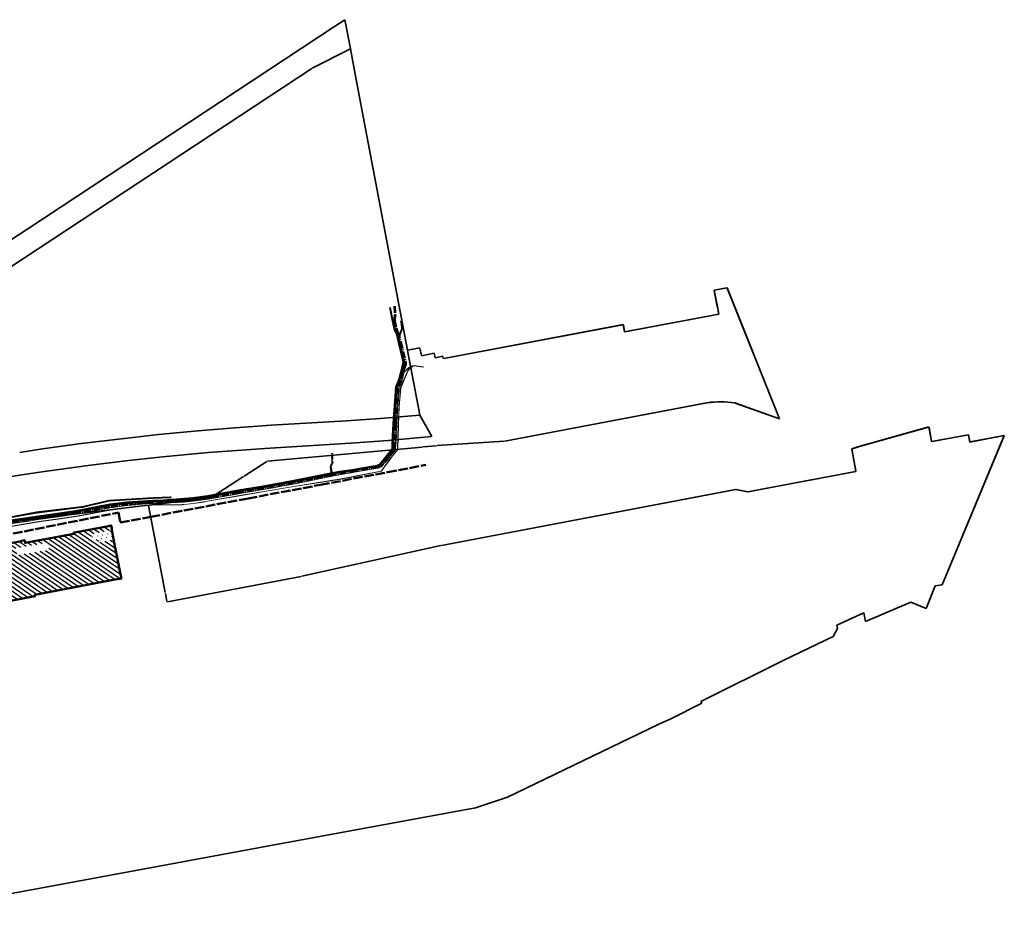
# Model space of a CAD drawing. Extents: x 3503739 to 3504470, y 5375172 to 5375561.
# Tile 121 of 121: x 3504206 to 3504470, y 5375277 to 5375520. Entities that reach past the tile are written whole.
import ezdxf

# ---------------------------------------------------------------- set-up
doc = ezdxf.new("R2010")
doc.units = 0
doc.header["$MEASUREMENT"] = 0
doc.linetypes.add('202', pattern=[2.64, 1.75, -0.38, 0.13, -0.38])
doc.linetypes.add('4', pattern=[6, 2.5, -0.5, 2.5, -0.5])
for name, color, linetype in [('1WB_LICHT_KSR', 7, 'Continuous'), ('4WB_BESTAND_1_BA', 7, 'Continuous'), ('4WB_G_LEITUNG', 7, 'Continuous'), ('_4WP_NEUEGRENZE', 7, 'Continuous'), ('K_FLURSTUECKE', 7, 'Continuous'), ('K_GEBAEUDE', 7, 'Continuous')]:
    doc.layers.add(name, color=color, linetype=linetype)

# ---------------------------------------------------------------- blocks, each defined once
blk = doc.blocks.new('_X0')
at = {"color": 252, "linetype": 'Continuous', "lineweight": 25}
for p, q in [((48.04, 23.73), (49.41, 22.8)), ((49.43, 23.99), (50.8, 23.06)), ((50.82, 24.26), (52.19, 23.33)), ((52.21, 24.52), (53.58, 23.59)), ((53.54, 24.83), (54.18, 24.39)), ((35.82, 21.16), (37.02, 20.35)), ((37.21, 21.42), (53.68, 10.21)), ((38.6, 21.69), (55.07, 10.48)), ((39.99, 21.95), (56.52, 10.7)), ((41.38, 22.22), (56.49, 11.93)), ((42.77, 22.48), (56.23, 13.32)), ((44.06, 22.81), (55.96, 14.71)), ((45.26, 23.2), (55.7, 16.1)), ((46.65, 23.47), (48.75, 22.03)), ((48.96, 21.89), (49.03, 21.85)), ((49.97, 21.21), (50.71, 20.7)), ((50.35, 22.16), (50.42, 22.11)), ((51.36, 21.47), (51.45, 21.41)), ((51.74, 22.42), (51.81, 22.38)), ((52.75, 21.74), (52.84, 21.68)), ((53.13, 22.69), (53.19, 22.64)), ((53.81, 23.43), (54.38, 23.05)), ((54.09, 22.03), (54.22, 21.94)), ((54.38, 21.83), (54.64, 21.66)), ((19.67, 18.85), (37.01, 7.04)), ((21.14, 19.06), (38.4, 7.31)), ((22.53, 19.32), (39.79, 7.57)), ((23.92, 19.58), (41.18, 7.84)), ((25.31, 19.85), (28.81, 17.47)), ((26.69, 20.11), (28.58, 18.83)), ((28.08, 20.38), (29.87, 19.16)), ((29.47, 20.64), (31.3, 19.4)), ((30.78, 20.96), (30.94, 20.85)), ((31.66, 20.36), (32.73, 19.63)), ((33.05, 20.63), (34.16, 19.87)), ((34.44, 20.89), (35.59, 20.11)), ((37.15, 20.25), (52.29, 9.95)), ((37.38, 18.89), (50.9, 9.69)), ((51, 20.5), (55.44, 17.49)), ((52.39, 20.77), (55.17, 18.88)), ((53.78, 21.04), (54.91, 20.27)), ((6.31, 15.84), (6.65, 15.61)), ((8.04, 15.87), (24.91, 4.4)), ((9.43, 16.14), (26.3, 4.66)), ((10.82, 16.4), (27.69, 4.92)), ((12.21, 16.67), (29.08, 5.19)), ((13.59, 16.93), (30.47, 5.45)), ((14.98, 17.2), (31.86, 5.71)), ((16.37, 17.46), (33.25, 5.98)), ((17.76, 17.73), (34.23, 6.52)), ((19.15, 17.99), (35.62, 6.78)), ((29.36, 17.09), (42.57, 8.1)), ((30.79, 17.33), (43.96, 8.37)), ((32.22, 17.57), (45.35, 8.63)), ((33.65, 17.8), (46.74, 8.89)), ((35.07, 18.04), (48.12, 9.16)), ((36.5, 18.28), (49.51, 9.42)), ((-16.63, 13.31), (2.29, 0.44)), ((-15.24, 13.57), (3.68, 0.7)), ((-14.37, 14.19), (5.07, 0.96)), ((-13.39, 14.74), (6.45, 1.23)), ((-12.01, 15), (-9.51, 13.3)), ((-10.62, 15.27), (-9.77, 14.69)), ((-4.1, 13.25), (12.01, 2.29)), ((-3.35, 13.95), (13.4, 2.55)), ((-1.96, 14.22), (14.79, 2.81)), ((-0.58, 14.48), (16.18, 3.08)), ((0.81, 14.75), (17.57, 3.34)), ((2.2, 15.01), (18.96, 3.61)), ((3.59, 15.27), (20.34, 3.87)), ((4.98, 15.54), (21.73, 4.14)), ((6.65, 15.61), (14.31, 10.39)), ((-28.35, 11.61), (-21.37, 6.86)), ((-27.3, 12.1), (-20.21, 7.28)), ((-25.91, 12.37), (-18.82, 7.54)), ((-24.52, 12.63), (-23.72, 12.09)), ((-23.58, 11.99), (-17.42, 7.8)), ((-22.19, 12.26), (-16.03, 8.07)), ((-20.8, 12.52), (-0.4, -1.36)), ((-19.41, 12.78), (-0.43, -0.13)), ((-18.02, 13.04), (0.9, 0.17)), ((-8.27, 12.46), (7.84, 1.49)), ((-6.88, 12.72), (9.23, 1.76)), ((-5.49, 12.99), (10.62, 2.02)), ((-31.87, 7.96), (-13.92, -4.26)), ((-30.48, 8.22), (-12.54, -3.99)), ((-29.09, 8.48), (-11.16, -3.72)), ((-28.1, 10.23), (-8.39, -3.19)), ((-27.84, 8.85), (-9.77, -3.45)), ((-15.99, 8.04), (-15.87, 7.95)), ((-15.81, 7.91), (-1.59, -1.77)), ((14.56, 10.23), (23.52, 4.13)), ((-33.72, 6.8), (-16.69, -4.79)), ((-33.45, 5.41), (-18.08, -5.06)), ((-33.26, 7.69), (-15.31, -4.52)), ((-21.31, 6.82), (-20.27, 6.11)), ((-20.23, 6.08), (-7, -2.92)), ((-20.17, 7.25), (-18.88, 6.37)), ((-18.84, 6.34), (-5.73, -2.58)), ((-18.78, 7.51), (-17.48, 6.63)), ((-17.44, 6.61), (-4.35, -2.31)), ((-17.38, 7.78), (-16.09, 6.9)), ((-16.05, 6.87), (-2.97, -2.04)), ((-33.19, 4.02), (-19.46, -5.33)), ((-32.92, 2.63), (-20.84, -5.59)), ((-32.66, 1.24), (-22.23, -5.86)), ((-32.39, -0.16), (-23.61, -6.13)), ((-32.12, -1.55), (-24.58, -6.68)), ((-31.86, -2.94), (-24.32, -8.07)), ((-31.59, -4.33), (-25.16, -8.71)), ((-31.32, -5.72), (-26.55, -8.97)), ((-31.22, -7), (-27.94, -9.23)), ((-30.97, -8.38), (-29.33, -9.5)), ((-30.72, -9.76), (-30.72, -9.76))]:
    blk.add_line(p, q, dxfattribs=at)

msp = doc.modelspace()

# ---------------------------------------------------------------- linework, layer by layer
at = {"layer": '1WB_LICHT_KSR', "color": 190, "linetype": 'Continuous', "lineweight": 35}
for points in [[(3504305.42, 5375443.45), (3504306.01, 5375440.75), (3504306.66, 5375437.81), (3504306.92, 5375437.1), (3504307.16, 5375436.74), (3504307.67, 5375434.62), (3504307.78, 5375434.18), (3504309.11, 5375428.69), (3504309.11, 5375428.67), (3504309.09, 5375428.3), (3504308.36, 5375426.16), (3504307.87, 5375424.13), (3504307.1, 5375422.13), (3504306.43, 5375413.55), (3504306.34, 5375412.35), (3504306.11, 5375407.53), (3504306.05, 5375405.93), (3504306.01, 5375405.48), (3504304.71, 5375403.93), (3504302.65, 5375401.45), (3504301.99, 5375401.18), (3504296.73, 5375400.26), (3504295.86, 5375400.18), (3504292.05, 5375399.7), (3504289.93, 5375399.29), (3504279.75, 5375397.28), (3504271.49, 5375395.78), (3504264.84, 5375394.65), (3504256.64, 5375393.2), (3504252.73, 5375392.63), (3504244.8, 5375391.99), (3504242.07, 5375391.91), (3504235.24, 5375391.51), (3504230.55, 5375390.91), (3504221.92, 5375389.28), (3504217.17, 5375388.55), (3504211.48, 5375387.75), (3504204.09, 5375386.64)], [(3504305.33, 5375443.42), (3504305.92, 5375440.73), (3504306.56, 5375437.78), (3504306.83, 5375437.06), (3504307.06, 5375436.7), (3504307.57, 5375434.59), (3504307.68, 5375434.15), (3504308.97, 5375428.83), (3504308.27, 5375426.19), (3504307.77, 5375424.16), (3504307, 5375422.15), (3504306.33, 5375413.56), (3504306.24, 5375412.36), (3504306.01, 5375407.54), (3504305.99, 5375406.82), (3504305.96, 5375405.96), (3504305.91, 5375405.52), (3504304.64, 5375404), (3504302.59, 5375401.54), (3504301.96, 5375401.28), (3504296.71, 5375400.36), (3504295.87, 5375400.13), (3504292.06, 5375399.65), (3504289.94, 5375399.24), (3504279.76, 5375397.23), (3504271.5, 5375395.73), (3504269.38, 5375395.37), (3504266.93, 5375394.95), (3504264.84, 5375394.6), (3504256.65, 5375393.15), (3504255.84, 5375393.03), (3504252.73, 5375392.58), (3504244.8, 5375391.94), (3504242.07, 5375391.86), (3504235.24, 5375391.46), (3504230.56, 5375390.86), (3504221.93, 5375389.23), (3504217.18, 5375388.5), (3504211.49, 5375387.7), (3504204.1, 5375386.59)]]:
    msp.add_lwpolyline(points, dxfattribs=at)
at = {"layer": '4WB_BESTAND_1_BA', "color": 250, "linetype": '202', "lineweight": 25}
for points in [[(3504306.74, 5375443.81), (3504306.92, 5375441.36), (3504306.72, 5375440.75), (3504306.71, 5375439.93), (3504307.15, 5375437.92), (3504307.26, 5375437.63), (3504307.37, 5375437.32), (3504307.54, 5375436.97), (3504308.37, 5375434.31), (3504309.71, 5375428.75), (3504309.68, 5375428.19), (3504309.28, 5375427), (3504308.94, 5375426.01), (3504308.44, 5375423.95), (3504307.68, 5375421.97), (3504307.03, 5375412.12), (3504306.84, 5375407.51), (3504306.74, 5375406.68), (3504306.66, 5375405.83), (3504306.6, 5375405.35), (3504305.13, 5375403.58), (3504302.99, 5375401), (3504302.15, 5375400.65), (3504296.34, 5375399.63), (3504290.18, 5375398.57), (3504289.99, 5375398.54), (3504279.47, 5375396.35), (3504271.62, 5375394.96), (3504266.14, 5375394.03), (3504264.98, 5375393.83), (3504256.78, 5375392.4), (3504255.44, 5375392.21), (3504252.81, 5375391.81), (3504250.36, 5375391.58), (3504246.96, 5375391.41), (3504244.84, 5375391.31), (3504242.1, 5375391.25), (3504240.15, 5375391.1), (3504235.32, 5375390.7), (3504230.6, 5375390.09), (3504222.04, 5375388.48), (3504221.74, 5375388.44), (3504217.29, 5375387.75), (3504211.55, 5375386.95), (3504203.62, 5375385.72)], [(3504306.79, 5375443.82), (3504306.97, 5375441.36), (3504306.77, 5375440.74), (3504306.76, 5375439.94), (3504307.2, 5375437.94), (3504307.31, 5375437.64), (3504307.42, 5375437.34), (3504307.59, 5375436.99), (3504308.42, 5375434.32), (3504309.76, 5375428.76), (3504309.73, 5375428.18), (3504309.32, 5375426.99), (3504308.99, 5375425.99), (3504308.49, 5375423.93), (3504307.73, 5375421.96), (3504307.08, 5375412.12), (3504306.89, 5375407.51), (3504306.79, 5375406.67), (3504306.71, 5375405.82), (3504306.64, 5375405.33), (3504305.17, 5375403.55), (3504303.02, 5375400.96), (3504302.16, 5375400.6), (3504296.35, 5375399.59), (3504290.18, 5375398.52), (3504290, 5375398.49), (3504279.47, 5375396.31), (3504271.63, 5375394.91), (3504266.15, 5375393.98), (3504264.99, 5375393.78), (3504256.79, 5375392.35), (3504255.45, 5375392.16), (3504252.82, 5375391.76), (3504250.36, 5375391.53), (3504246.97, 5375391.36), (3504244.84, 5375391.26), (3504242.1, 5375391.2), (3504240.15, 5375391.05), (3504235.33, 5375390.65), (3504230.61, 5375390.04), (3504222.05, 5375388.43), (3504217.3, 5375387.7), (3504211.55, 5375386.9), (3504203.63, 5375385.67)], [(3504306.44, 5375443.79), (3504306.61, 5375441.4), (3504306.42, 5375440.8), (3504306.41, 5375439.9), (3504306.86, 5375437.86), (3504306.98, 5375437.53), (3504307.1, 5375437.19), (3504307.29, 5375436.81), (3504308.07, 5375434.23), (3504309.41, 5375428.72), (3504309.38, 5375428.25), (3504309.22, 5375427.75), (3504308.65, 5375426.08), (3504308.15, 5375424.04), (3504307.39, 5375422.05), (3504306.73, 5375413.53), (3504306.64, 5375412.34), (3504306.41, 5375407.52), (3504306.35, 5375405.93), (3504306.3, 5375405.44), (3504304.9, 5375403.77), (3504302.8, 5375401.25), (3504302.06, 5375400.94), (3504296.29, 5375399.93), (3504290.01, 5375398.89), (3504279.83, 5375396.88), (3504271.55, 5375395.38), (3504264.91, 5375394.25), (3504256.71, 5375392.8), (3504255.89, 5375392.69), (3504252.78, 5375392.23), (3504244.82, 5375391.59), (3504242.09, 5375391.51), (3504235.28, 5375391.11), (3504230.61, 5375390.51), (3504222, 5375388.88), (3504217.23, 5375388.15), (3504211.54, 5375387.35), (3504204.16, 5375386.24)], [(3504306.49, 5375443.79), (3504306.66, 5375441.39), (3504306.47, 5375440.79), (3504306.46, 5375439.91), (3504306.9, 5375437.87), (3504307.03, 5375437.54), (3504307.15, 5375437.21), (3504307.33, 5375436.84), (3504308.12, 5375434.25), (3504309.46, 5375428.73), (3504309.43, 5375428.24), (3504309.26, 5375427.74), (3504308.7, 5375426.07), (3504308.2, 5375424.02), (3504307.44, 5375422.03), (3504306.78, 5375413.52), (3504306.69, 5375412.34), (3504306.46, 5375407.52), (3504306.4, 5375405.91), (3504306.35, 5375405.42), (3504304.94, 5375403.74), (3504302.83, 5375401.21), (3504302.08, 5375400.89), (3504296.3, 5375399.88), (3504290.02, 5375398.85), (3504279.84, 5375396.84), (3504271.56, 5375395.34), (3504264.92, 5375394.21), (3504256.72, 5375392.76), (3504255.9, 5375392.64), (3504252.78, 5375392.18), (3504244.83, 5375391.54), (3504242.09, 5375391.46), (3504235.28, 5375391.06), (3504230.62, 5375390.47), (3504222, 5375388.84), (3504217.24, 5375388.1), (3504211.55, 5375387.31), (3504204.17, 5375386.2)], [(3504306.59, 5375443.8), (3504306.77, 5375441.38), (3504306.57, 5375440.77), (3504306.56, 5375439.92), (3504307, 5375437.89), (3504307.12, 5375437.58), (3504307.24, 5375437.26), (3504307.41, 5375436.89), (3504308.22, 5375434.27), (3504309.56, 5375428.74), (3504309.53, 5375428.22), (3504309.36, 5375427.71), (3504308.79, 5375426.04), (3504308.3, 5375423.99), (3504307.54, 5375422.01), (3504306.88, 5375413.52), (3504306.79, 5375412.33), (3504306.56, 5375407.51), (3504306.5, 5375405.88), (3504306.45, 5375405.38), (3504305.02, 5375403.68), (3504302.9, 5375401.12), (3504302.1, 5375400.8), (3504296.31, 5375399.78), (3504290.04, 5375398.75), (3504279.86, 5375396.74), (3504271.57, 5375395.24), (3504264.93, 5375394.11), (3504256.74, 5375392.66), (3504255.91, 5375392.54), (3504252.79, 5375392.08), (3504244.83, 5375391.44), (3504242.09, 5375391.36), (3504235.29, 5375390.96), (3504230.64, 5375390.37), (3504222.02, 5375388.74), (3504217.25, 5375388), (3504211.56, 5375387.21), (3504204.18, 5375386.1)], [(3504306.64, 5375443.81), (3504306.82, 5375441.37), (3504306.62, 5375440.77), (3504306.61, 5375439.92), (3504307.05, 5375437.9), (3504307.28, 5375437.28), (3504307.46, 5375436.92), (3504308.27, 5375434.28), (3504309.61, 5375428.74), (3504309.58, 5375428.21), (3504309.4, 5375427.69), (3504308.84, 5375426.03), (3504308.35, 5375423.98), (3504307.59, 5375422), (3504306.84, 5375412.33), (3504306.61, 5375407.51), (3504306.55, 5375405.86), (3504306.49, 5375405.36), (3504306.32, 5375405.16), (3504305.06, 5375403.64), (3504302.93, 5375401.08), (3504302.12, 5375400.75), (3504296.32, 5375399.73), (3504290.05, 5375398.7), (3504279.87, 5375396.69), (3504271.58, 5375395.19), (3504264.94, 5375394.06), (3504256.75, 5375392.61), (3504255.92, 5375392.49), (3504252.8, 5375392.03), (3504244.84, 5375391.39), (3504242.1, 5375391.31), (3504235.3, 5375390.91), (3504230.65, 5375390.32), (3504222.03, 5375388.69), (3504217.26, 5375387.95), (3504211.57, 5375387.16), (3504204.19, 5375386.05)], [(3504311.49, 5375427.64), (3504310.83, 5375427.56), (3504310.59, 5375427.48), (3504309.93, 5375426.87), (3504309.03, 5375425.98), (3504308.54, 5375423.92), (3504307.78, 5375421.95), (3504307.13, 5375412.12), (3504306.94, 5375407.5), (3504306.84, 5375406.67), (3504306.76, 5375405.82), (3504306.69, 5375405.31), (3504305.21, 5375403.52), (3504303.05, 5375400.92), (3504302.17, 5375400.56), (3504296.36, 5375399.54), (3504290.19, 5375398.47), (3504290.01, 5375398.44), (3504279.48, 5375396.26), (3504271.64, 5375394.86), (3504266.16, 5375393.93), (3504265, 5375393.73), (3504256.8, 5375392.3), (3504255.45, 5375392.12), (3504252.82, 5375391.71), (3504250.36, 5375391.48), (3504246.97, 5375391.31), (3504244.84, 5375391.21), (3504242.1, 5375391.15), (3504240.16, 5375391), (3504235.33, 5375390.6), (3504230.62, 5375389.99), (3504222.06, 5375388.38), (3504221.75, 5375388.34), (3504217.31, 5375387.65), (3504211.56, 5375386.85), (3504203.64, 5375385.62)], [(3504204.15, 5375386.29), (3504211.53, 5375387.4), (3504217.22, 5375388.2), (3504221.99, 5375388.93), (3504230.61, 5375390.56), (3504235.27, 5375391.16), (3504242.09, 5375391.56), (3504244.82, 5375391.64), (3504252.77, 5375392.28), (3504255.88, 5375392.74), (3504256.71, 5375392.85), (3504264.9, 5375394.3), (3504271.54, 5375395.43), (3504279.82, 5375396.93), (3504289.39, 5375398.82), (3504289.63, 5375398.97), (3504289.74, 5375399.36), (3504289.74, 5375399.59), (3504289.54, 5375400.91), (3504289.75, 5375401.67), (3504289.92, 5375401.91), (3504290, 5375402.24), (3504289.83, 5375404.58)], [(3504289.93, 5375404.59), (3504290.1, 5375402.23), (3504290.01, 5375401.86), (3504289.84, 5375401.63), (3504289.64, 5375400.9), (3504289.84, 5375399.6), (3504289.84, 5375399.34), (3504289.73, 5375398.95), (3504289.42, 5375398.68), (3504279.85, 5375396.79), (3504271.57, 5375395.29), (3504264.93, 5375394.16), (3504256.73, 5375392.71), (3504255.9, 5375392.59), (3504252.79, 5375392.13), (3504244.83, 5375391.49), (3504242.09, 5375391.41), (3504235.29, 5375391.01), (3504230.63, 5375390.42), (3504222.01, 5375388.79), (3504217.24, 5375388.05), (3504211.55, 5375387.26), (3504204.17, 5375386.15)], [(3504289.95, 5375399.19), (3504279.77, 5375397.18), (3504271.5, 5375395.68), (3504264.85, 5375394.55), (3504256.66, 5375393.1), (3504255.85, 5375392.98), (3504252.74, 5375392.53), (3504244.81, 5375391.89), (3504242.08, 5375391.81), (3504235.25, 5375391.41), (3504230.57, 5375390.81), (3504221.94, 5375389.18), (3504217.19, 5375388.45), (3504211.5, 5375387.65), (3504204.11, 5375386.54)], [(3504289.96, 5375399.14), (3504279.78, 5375397.13), (3504271.51, 5375395.63), (3504264.86, 5375394.5), (3504256.67, 5375393.05), (3504255.86, 5375392.93), (3504252.75, 5375392.48), (3504244.81, 5375391.84), (3504242.08, 5375391.76), (3504235.25, 5375391.36), (3504230.57, 5375390.76), (3504221.95, 5375389.13), (3504217.19, 5375388.4), (3504211.5, 5375387.6), (3504204.12, 5375386.49)]]:
    msp.add_lwpolyline(points, dxfattribs=at)
at = {"layer": '4WB_BESTAND_1_BA', "color": 116, "linetype": 'Continuous', "lineweight": 13}
for points in [[(3504204.11, 5375386.54), (3504211.5, 5375387.65), (3504217.19, 5375388.45), (3504221.94, 5375389.18), (3504230.57, 5375390.81), (3504235.25, 5375391.41), (3504242.08, 5375391.81), (3504244.81, 5375391.89), (3504252.74, 5375392.53), (3504255.85, 5375392.98), (3504256.66, 5375393.1), (3504264.85, 5375394.55), (3504271.5, 5375395.68), (3504279.77, 5375397.18), (3504289.95, 5375399.19), (3504296.23, 5375400.22), (3504301.98, 5375401.23), (3504302.62, 5375401.49), (3504304.68, 5375403.96), (3504306.01, 5375405.56), (3504306.06, 5375406), (3504306.11, 5375407.53), (3504306.34, 5375412.35), (3504306.43, 5375413.55), (3504307.09, 5375422.12), (3504307.87, 5375424.13), (3504308.36, 5375426.16), (3504308.79, 5375427.45), (3504309.09, 5375428.3), (3504309.1, 5375428.69), (3504307.78, 5375434.17), (3504307.63, 5375435.08), (3504307.9, 5375436.18), (3504308.48, 5375437.75), (3504308.35, 5375439.04), (3504308.21, 5375439.81), (3504308.4, 5375439.85)], [(3504204.12, 5375386.49), (3504211.5, 5375387.6), (3504217.19, 5375388.4), (3504221.95, 5375389.13), (3504230.57, 5375390.76), (3504235.25, 5375391.36), (3504242.08, 5375391.76), (3504244.81, 5375391.84), (3504252.75, 5375392.48), (3504255.86, 5375392.93), (3504256.67, 5375393.05), (3504264.86, 5375394.5), (3504271.51, 5375395.63), (3504279.78, 5375397.13), (3504289.96, 5375399.14), (3504296.24, 5375400.17), (3504301.99, 5375401.18), (3504302.65, 5375401.45), (3504304.71, 5375403.93), (3504306.06, 5375405.54), (3504306.11, 5375405.98), (3504306.16, 5375407.53), (3504306.39, 5375412.35), (3504306.48, 5375413.55), (3504307.14, 5375422.11), (3504307.91, 5375424.11), (3504308.41, 5375426.15), (3504308.84, 5375427.43), (3504309.14, 5375428.29), (3504309.15, 5375428.7), (3504307.83, 5375434.18), (3504307.68, 5375435.08), (3504307.95, 5375436.17), (3504308.53, 5375437.74), (3504308.4, 5375439.04), (3504308.26, 5375439.82), (3504308.45, 5375439.86)], [(3504308.4, 5375439.85), (3504308.55, 5375439.07), (3504308.68, 5375437.72), (3504308.09, 5375436.12), (3504307.83, 5375435.07), (3504307.98, 5375434.21), (3504309.31, 5375428.71), (3504309.28, 5375428.26), (3504308.98, 5375427.38), (3504308.55, 5375426.11), (3504308.06, 5375424.07), (3504307.29, 5375422.08), (3504306.63, 5375413.54), (3504306.54, 5375412.34), (3504306.31, 5375407.52), (3504306.26, 5375405.98), (3504306.21, 5375405.48), (3504304.83, 5375403.84), (3504302.74, 5375401.33), (3504302.03, 5375401.04), (3504296.27, 5375400.03), (3504289.98, 5375398.99), (3504279.81, 5375396.98), (3504271.54, 5375395.48), (3504264.89, 5375394.35), (3504256.69, 5375392.9), (3504255.88, 5375392.78), (3504252.76, 5375392.33), (3504244.82, 5375391.69), (3504242.08, 5375391.61), (3504235.27, 5375391.21), (3504230.6, 5375390.61), (3504221.98, 5375388.98), (3504217.22, 5375388.25), (3504211.52, 5375387.45), (3504204.14, 5375386.34)], [(3504308.45, 5375439.86), (3504308.6, 5375439.07), (3504308.73, 5375437.72), (3504308.14, 5375436.11), (3504307.88, 5375435.07), (3504308.03, 5375434.22), (3504309.36, 5375428.72), (3504309.33, 5375428.26), (3504309.03, 5375427.37), (3504308.6, 5375426.09), (3504308.11, 5375424.05), (3504307.34, 5375422.06), (3504306.68, 5375413.53), (3504306.59, 5375412.34), (3504306.36, 5375407.52), (3504306.31, 5375405.97), (3504306.25, 5375405.46), (3504304.87, 5375403.8), (3504302.77, 5375401.29), (3504302.05, 5375400.99), (3504296.28, 5375399.98), (3504289.99, 5375398.94), (3504279.82, 5375396.93), (3504271.54, 5375395.43), (3504264.9, 5375394.3), (3504256.7, 5375392.85), (3504255.88, 5375392.73), (3504252.77, 5375392.28), (3504244.82, 5375391.64), (3504242.09, 5375391.56), (3504235.27, 5375391.16), (3504230.61, 5375390.56), (3504221.99, 5375388.93), (3504217.22, 5375388.2), (3504211.53, 5375387.4), (3504204.15, 5375386.29)]]:
    msp.add_lwpolyline(points, dxfattribs=at)
at = {"layer": '4WB_BESTAND_1_BA', "color": 251, "linetype": 'Continuous', "lineweight": 13}
for points in [[(3504308.35, 5375439.84), (3504308.5, 5375439.06), (3504308.63, 5375437.73), (3504308.05, 5375436.14), (3504307.78, 5375435.08), (3504307.93, 5375434.2), (3504309.26, 5375428.71), (3504309.23, 5375428.27), (3504308.94, 5375427.4), (3504308.51, 5375426.12), (3504308.01, 5375424.08), (3504307.24, 5375422.09), (3504306.58, 5375413.54), (3504306.49, 5375412.35), (3504306.26, 5375407.53), (3504306.21, 5375405.97), (3504306.16, 5375405.5), (3504304.79, 5375403.87), (3504302.71, 5375401.37), (3504302.02, 5375401.08), (3504296.26, 5375400.08), (3504289.98, 5375399.04), (3504279.8, 5375397.03), (3504271.53, 5375395.53), (3504264.88, 5375394.4), (3504256.69, 5375392.95), (3504255.87, 5375392.83), (3504252.76, 5375392.38), (3504244.81, 5375391.74), (3504242.08, 5375391.66), (3504235.26, 5375391.26), (3504230.59, 5375390.66), (3504221.97, 5375389.03), (3504217.21, 5375388.3), (3504211.52, 5375387.5), (3504204.13, 5375386.39)], [(3504308.3, 5375439.83), (3504308.45, 5375439.05), (3504308.58, 5375437.73), (3504308, 5375436.15), (3504307.73, 5375435.08), (3504307.88, 5375434.19), (3504309.2, 5375428.7), (3504309.18, 5375428.28), (3504308.89, 5375427.41), (3504308.46, 5375426.14), (3504307.96, 5375424.1), (3504307.19, 5375422.1), (3504306.53, 5375413.54), (3504306.44, 5375412.35), (3504306.21, 5375407.53), (3504306.16, 5375405.99), (3504306.11, 5375405.52), (3504304.75, 5375403.9), (3504302.68, 5375401.41), (3504302.01, 5375401.13), (3504296.25, 5375400.12), (3504289.97, 5375399.09), (3504279.79, 5375397.08), (3504271.52, 5375395.58), (3504264.87, 5375394.45), (3504256.68, 5375393), (3504255.86, 5375392.88), (3504252.75, 5375392.43), (3504244.81, 5375391.79), (3504242.08, 5375391.71), (3504235.26, 5375391.31), (3504230.58, 5375390.71), (3504221.96, 5375389.08), (3504217.2, 5375388.35), (3504211.51, 5375387.55), (3504204.13, 5375386.44)]]:
    msp.add_lwpolyline(points, dxfattribs=at)
at = {"layer": '4WB_BESTAND_1_BA', "color": 35, "linetype": 'Continuous', "lineweight": 13}
msp.add_lwpolyline([(3504311.48, 5375427.65), (3504310.83, 5375427.57), (3504310.59, 5375427.49), (3504309.93, 5375426.87), (3504309.02, 5375425.98), (3504308.53, 5375423.92), (3504307.77, 5375421.95), (3504307.12, 5375412.12), (3504306.93, 5375407.5), (3504306.83, 5375406.67), (3504306.75, 5375405.82), (3504306.68, 5375405.31), (3504305.2, 5375403.52), (3504303.05, 5375400.92), (3504302.17, 5375400.57), (3504296.36, 5375399.55), (3504290.19, 5375398.48), (3504290.01, 5375398.45), (3504279.48, 5375396.27), (3504271.64, 5375394.87), (3504266.15, 5375393.94), (3504264.99, 5375393.74), (3504256.8, 5375392.31), (3504255.45, 5375392.13), (3504252.82, 5375391.72), (3504250.36, 5375391.49), (3504246.97, 5375391.32), (3504244.85, 5375391.22), (3504242.1, 5375391.16), (3504240.16, 5375391.01), (3504235.33, 5375390.61), (3504230.62, 5375390), (3504222.06, 5375388.39), (3504221.75, 5375388.35), (3504217.3, 5375387.66), (3504211.56, 5375386.86), (3504203.64, 5375385.63)], dxfattribs=at)
at = {"layer": '4WB_BESTAND_1_BA', "color": 7, "linetype": 'Continuous', "lineweight": 13}
for points in [[(3504314.34, 5375427.65), (3504314.32, 5375427.65), (3504313.66, 5375427.74), (3504311.94, 5375427.96), (3504311.4, 5375427.92), (3504311.06, 5375427.76), (3504310.59, 5375427.22), (3504310.13, 5375426.67), (3504308.97, 5375423.78), (3504308.22, 5375421.94), (3504307.85, 5375417), (3504307.62, 5375412.1), (3504307.42, 5375405.55), (3504307.14, 5375405.12), (3504306.09, 5375403.85), (3504305.19, 5375402.79), (3504303.63, 5375400.58), (3504303.03, 5375399.74), (3504296.47, 5375398.48), (3504291.9, 5375397.59), (3504290.09, 5375397.33), (3504279.23, 5375395.61), (3504272.32, 5375394.43), (3504266.25, 5375393.41), (3504256.13, 5375391.66), (3504255.54, 5375391.57), (3504252.88, 5375391.15), (3504250.36, 5375390.88), (3504249.9, 5375390.87), (3504241.89, 5375390.74), (3504235.84, 5375390.11), (3504230.63, 5375389.42), (3504222.13, 5375387.83), (3504217.39, 5375387.11), (3504211.6, 5375386.31), (3504204.31, 5375385.09)], [(3504314.36, 5375427.55), (3504314.34, 5375427.55), (3504313.65, 5375427.64), (3504311.94, 5375427.86), (3504311.43, 5375427.82), (3504311.12, 5375427.67), (3504310.67, 5375427.16), (3504310.23, 5375426.63), (3504309.06, 5375423.74), (3504308.27, 5375421.92), (3504307.9, 5375417), (3504307.67, 5375412.1), (3504307.47, 5375405.55), (3504307.18, 5375405.08), (3504305.85, 5375403.48), (3504305.52, 5375403.08), (3504303.71, 5375400.52), (3504303.14, 5375399.71), (3504296.48, 5375398.44), (3504291.91, 5375397.54), (3504290.1, 5375397.28), (3504279.23, 5375395.56), (3504272.32, 5375394.39), (3504266.25, 5375393.37), (3504256.14, 5375391.62), (3504255.55, 5375391.52), (3504252.89, 5375391.1), (3504250.37, 5375390.83), (3504249.9, 5375390.77), (3504241.9, 5375390.64), (3504235.85, 5375390.01), (3504230.65, 5375389.32), (3504222.15, 5375387.74), (3504217.4, 5375387.01), (3504211.61, 5375386.21), (3504204.33, 5375385)]]:
    msp.add_lwpolyline(points, dxfattribs=at)
at = {"layer": '4WB_G_LEITUNG', "color": 6, "linetype": 'Continuous', "lineweight": 25}
for points in [[(3504085.48, 5375370.55), (3504097.38, 5375368.71), (3504103.17, 5375368.06), (3504109.27, 5375369.24), (3504121, 5375371.49), (3504132.56, 5375373.56), (3504133.72, 5375373.74), (3504134.95, 5375373.88), (3504140.44, 5375375.05), (3504152.25, 5375377.26), (3504164.06, 5375379.59), (3504175.88, 5375381.84), (3504187.58, 5375383.91), (3504199.26, 5375386.37), (3504204.96, 5375387.53), (3504211.05, 5375388.66), (3504223.01, 5375390.11), (3504223.23, 5375390.16), (3504230.4, 5375391.8), (3504234.78, 5375392.12), (3504242.12, 5375392.54), (3504246.7, 5375392.72), (3504246.98, 5375392.73)], [(3504246.97, 5375392.84), (3504246.7, 5375392.83), (3504242.12, 5375392.65), (3504234.77, 5375392.23), (3504230.38, 5375391.91), (3504223.21, 5375390.27), (3504222.99, 5375390.22), (3504211.03, 5375388.77), (3504204.94, 5375387.64), (3504199.24, 5375386.48), (3504187.55, 5375384.02), (3504175.86, 5375381.95), (3504164.04, 5375379.7), (3504152.23, 5375377.37), (3504140.42, 5375375.16), (3504134.93, 5375373.99), (3504133.7, 5375373.85), (3504132.55, 5375373.67), (3504120.98, 5375371.6), (3504109.25, 5375369.35), (3504103.16, 5375368.17), (3504097.4, 5375368.82), (3504085.49, 5375370.66)]]:
    msp.add_lwpolyline(points, dxfattribs=at)
at = {"layer": '_4WP_NEUEGRENZE', "color": 7, "linetype": '4', "lineweight": 50}
msp.add_lwpolyline([(3504100.61, 5375362.97), (3504146.06, 5375371.54), (3504145.47, 5375374.71), (3504168.88, 5375379.14), (3504169.47, 5375376.03), (3504232.87, 5375388.7), (3504233.36, 5375386.05), (3504241.5, 5375387.58), (3504267.49, 5375392.47), (3504286.8, 5375396.1), (3504304.76, 5375399.47), (3504315.02, 5375401.41)], dxfattribs=at)
at = {"layer": 'K_FLURSTUECKE', "color": 252, "linetype": 'Continuous', "lineweight": 35}
for p, q in [((3504290.33, 5375518.31), (3504293.35, 5375520.31)), ((3504290.33, 5375518.31), (3504293.35, 5375520.31)), ((3504293.36, 5375520.3), (3504294.83, 5375512.59)), ((3504293.36, 5375520.3), (3504294.83, 5375512.59)), ((3504208.93, 5375464.67), (3504290.31, 5375518.29)), ((3504208.93, 5375464.67), (3504290.31, 5375518.29)), ((3504294.82, 5375512.56), (3504284.58, 5375507.33)), ((3504284.58, 5375507.33), (3504294.82, 5375512.56)), ((3504294.82, 5375512.56), (3504284.58, 5375507.33)), ((3504284.58, 5375507.33), (3504294.82, 5375512.56)), ((3504294.83, 5375512.55), (3504296.3, 5375504.81)), ((3504294.83, 5375512.55), (3504296.3, 5375504.81)), ((3504284.56, 5375507.31), (3504203.87, 5375454.15)), ((3504203.87, 5375454.15), (3504284.56, 5375507.31)), ((3504284.56, 5375507.31), (3504203.87, 5375454.15)), ((3504203.87, 5375454.15), (3504284.56, 5375507.31)), ((3504296.3, 5375504.77), (3504310.08, 5375432.06)), ((3504296.3, 5375504.77), (3504310.08, 5375432.06)), ((3504200.55, 5375459.19), (3504208.91, 5375464.65)), ((3504200.55, 5375459.19), (3504208.91, 5375464.65)), ((3504392.02, 5375448.09), (3504395.46, 5375448.74)), ((3504392.86, 5375443.66), (3504392.02, 5375448.09)), ((3504392.84, 5375443.76), (3504392.04, 5375447.99)), ((3504392.12, 5375448.11), (3504395.36, 5375448.72)), ((3504395.46, 5375448.74), (3504409.48, 5375413.71)), ((3504395.5, 5375448.65), (3504409.47, 5375413.72)), ((3504393.23, 5375441.7), (3504392.86, 5375443.66)), ((3504393.23, 5375441.72), (3504392.88, 5375443.56)), ((3504368.09, 5375436.92), (3504393.23, 5375441.7)), ((3504368.11, 5375436.92), (3504393.21, 5375441.7)), ((3504319.77, 5375429.8), (3504367.72, 5375438.89)), ((3504319.77, 5375429.8), (3504367.62, 5375438.87)), ((3504367.72, 5375438.89), (3504368.09, 5375436.92)), ((3504367.74, 5375438.79), (3504368.09, 5375436.94)), ((3504313.36, 5375414.76), (3504310.08, 5375432.02)), ((3504310.08, 5375432.02), (3504313.36, 5375414.76)), ((3504313.36, 5375414.76), (3504310.08, 5375432.02)), ((3504310.08, 5375432.02), (3504313.36, 5375414.76)), ((3504310.1, 5375432.04), (3504313.38, 5375432.66)), ((3504310.1, 5375432.04), (3504313.38, 5375432.66)), ((3504313.4, 5375432.64), (3504313.8, 5375430.61)), ((3504313.4, 5375432.64), (3504313.8, 5375430.61)), ((3504313.82, 5375430.59), (3504317.21, 5375431.25)), ((3504313.82, 5375430.59), (3504317.21, 5375431.25)), ((3504317.23, 5375431.23), (3504317.47, 5375430.04)), ((3504317.23, 5375431.23), (3504317.47, 5375430.04)), ((3504317.49, 5375430.02), (3504319.53, 5375430.42)), ((3504317.49, 5375430.02), (3504319.53, 5375430.42)), ((3504319.55, 5375430.4), (3504319.65, 5375429.88)), ((3504319.55, 5375430.4), (3504319.65, 5375429.88)), ((3504390.06, 5375418.02), (3504336.09, 5375407.79)), ((3504389.96, 5375418), (3504336.09, 5375407.79)), ((3504409.48, 5375413.71), (3504397.53, 5375417.98)), ((3504409.47, 5375413.72), (3504397.62, 5375417.95)), ((3504293.8, 5375413.19), (3504302.8, 5375413.82)), ((3504302.8, 5375413.82), (3504293.8, 5375413.19)), ((3504293.8, 5375413.19), (3504302.8, 5375413.82)), ((3504302.8, 5375413.82), (3504293.8, 5375413.19)), ((3504302.84, 5375413.82), (3504303.81, 5375413.88)), ((3504303.81, 5375413.88), (3504302.84, 5375413.82)), ((3504302.84, 5375413.82), (3504303.81, 5375413.88)), ((3504303.81, 5375413.88), (3504302.84, 5375413.82)), ((3504303.85, 5375413.88), (3504313.34, 5375414.74)), ((3504313.34, 5375414.74), (3504303.85, 5375413.88)), ((3504303.85, 5375413.88), (3504313.34, 5375414.74)), ((3504313.34, 5375414.74), (3504303.85, 5375413.88)), ((3504313.37, 5375414.73), (3504316.55, 5375409.01)), ((3504316.55, 5375409.01), (3504313.37, 5375414.73)), ((3504313.37, 5375414.73), (3504316.55, 5375409.01)), ((3504316.55, 5375409.01), (3504313.37, 5375414.73)), ((3504254.16, 5375410.53), (3504263.89, 5375411.3)), ((3504263.89, 5375411.3), (3504254.16, 5375410.53)), ((3504254.16, 5375410.53), (3504263.89, 5375411.3)), ((3504263.89, 5375411.3), (3504254.16, 5375410.53)), ((3504263.93, 5375411.3), (3504273.63, 5375412.01)), ((3504273.63, 5375412.01), (3504263.93, 5375411.3)), ((3504263.93, 5375411.3), (3504273.63, 5375412.01)), ((3504273.63, 5375412.01), (3504263.93, 5375411.3)), ((3504273.67, 5375412.01), (3504293.76, 5375413.19)), ((3504293.76, 5375413.19), (3504273.67, 5375412.01)), ((3504273.67, 5375412.01), (3504293.76, 5375413.19)), ((3504293.76, 5375413.19), (3504273.67, 5375412.01)), ((3504430.38, 5375406.23), (3504449.37, 5375411.55)), ((3504430.48, 5375406.26), (3504449.27, 5375411.52)), ((3504449.37, 5375411.55), (3504450.09, 5375407.66)), ((3504449.39, 5375411.45), (3504450.07, 5375407.76)), ((3504223.68, 5375407.2), (3504234.42, 5375408.51)), ((3504234.42, 5375408.51), (3504223.68, 5375407.2)), ((3504223.68, 5375407.2), (3504234.42, 5375408.51)), ((3504234.42, 5375408.51), (3504223.68, 5375407.2)), ((3504234.46, 5375408.51), (3504243.56, 5375409.52)), ((3504243.56, 5375409.52), (3504234.46, 5375408.51)), ((3504234.46, 5375408.51), (3504243.56, 5375409.52)), ((3504243.56, 5375409.52), (3504234.46, 5375408.51)), ((3504243.6, 5375409.52), (3504254.12, 5375410.53)), ((3504254.12, 5375410.53), (3504243.6, 5375409.52)), ((3504243.6, 5375409.52), (3504254.12, 5375410.53)), ((3504254.12, 5375410.53), (3504243.6, 5375409.52)), ((3504316.54, 5375409), (3504304.98, 5375407.93)), ((3504304.98, 5375407.93), (3504316.54, 5375409)), ((3504316.54, 5375409), (3504304.98, 5375407.93)), ((3504304.98, 5375407.93), (3504316.54, 5375409)), ((3504450.09, 5375407.66), (3504459.92, 5375409.5)), ((3504450.19, 5375407.68), (3504459.82, 5375409.48)), ((3504469.5, 5375409.26), (3504452.87, 5375369.42)), ((3504469.46, 5375409.17), (3504452.87, 5375369.42)), ((3504459.92, 5375409.5), (3504460.28, 5375407.54)), ((3504459.94, 5375409.4), (3504460.26, 5375407.64)), ((3504460.28, 5375407.54), (3504467.19, 5375408.83)), ((3504460.38, 5375407.56), (3504467.09, 5375408.81)), ((3504467.19, 5375408.83), (3504469.5, 5375409.26)), ((3504467.29, 5375408.85), (3504469.4, 5375409.24)), ((3504206.52, 5375404.77), (3504212.56, 5375405.68)), ((3504212.56, 5375405.68), (3504206.52, 5375404.77)), ((3504206.52, 5375404.77), (3504212.56, 5375405.68)), ((3504212.56, 5375405.68), (3504206.52, 5375404.77)), ((3504212.6, 5375405.68), (3504223.64, 5375407.2)), ((3504223.64, 5375407.2), (3504212.6, 5375405.68)), ((3504212.6, 5375405.68), (3504223.64, 5375407.2)), ((3504223.64, 5375407.2), (3504212.6, 5375405.68)), ((3504271.96, 5375405.84), (3504256.92, 5375404.7)), ((3504256.92, 5375404.7), (3504271.96, 5375405.84)), ((3504271.96, 5375405.84), (3504256.92, 5375404.7)), ((3504256.92, 5375404.7), (3504271.96, 5375405.84)), ((3504274.76, 5375406.02), (3504272, 5375405.84)), ((3504272, 5375405.84), (3504274.76, 5375406.02)), ((3504274.76, 5375406.02), (3504272, 5375405.84)), ((3504272, 5375405.84), (3504274.76, 5375406.02)), ((3504314.01, 5375406.2), (3504272.72, 5375402.42)), ((3504314.01, 5375406.2), (3504272.72, 5375402.42)), ((3504294.9, 5375407.22), (3504274.8, 5375406.02)), ((3504274.8, 5375406.02), (3504294.9, 5375407.22)), ((3504294.9, 5375407.22), (3504274.8, 5375406.02)), ((3504274.8, 5375406.02), (3504294.9, 5375407.22)), ((3504304.94, 5375407.93), (3504294.94, 5375407.22)), ((3504294.94, 5375407.22), (3504304.94, 5375407.93)), ((3504304.94, 5375407.93), (3504294.94, 5375407.22)), ((3504294.94, 5375407.22), (3504304.94, 5375407.93)), ((3504317.79, 5375406.55), (3504314.21, 5375406.22)), ((3504317.79, 5375406.55), (3504314.21, 5375406.22)), ((3504335.89, 5375407.76), (3504317.99, 5375406.57)), ((3504335.89, 5375407.76), (3504317.99, 5375406.57)), ((3504428.75, 5375405.73), (3504430.38, 5375406.23)), ((3504429.88, 5375399.7), (3504428.75, 5375405.73)), ((3504428.85, 5375405.76), (3504430.28, 5375406.2)), ((3504244.69, 5375403.56), (3504235.58, 5375402.57)), ((3504235.58, 5375402.57), (3504244.69, 5375403.56)), ((3504244.69, 5375403.56), (3504235.58, 5375402.57)), ((3504235.58, 5375402.57), (3504244.69, 5375403.56)), ((3504256.88, 5375404.7), (3504244.73, 5375403.56)), ((3504244.73, 5375403.56), (3504256.88, 5375404.7)), ((3504256.88, 5375404.7), (3504244.73, 5375403.56)), ((3504244.73, 5375403.56), (3504256.88, 5375404.7)), ((3504429.86, 5375399.8), (3504428.77, 5375405.63)), ((3504224.77, 5375401.25), (3504213.73, 5375399.72)), ((3504213.73, 5375399.72), (3504224.77, 5375401.25)), ((3504224.77, 5375401.25), (3504213.73, 5375399.72)), ((3504213.73, 5375399.72), (3504224.77, 5375401.25)), ((3504235.54, 5375402.57), (3504224.81, 5375401.25)), ((3504224.81, 5375401.25), (3504235.54, 5375402.57)), ((3504235.54, 5375402.57), (3504224.81, 5375401.25)), ((3504224.81, 5375401.25), (3504235.54, 5375402.57)), ((3504272.54, 5375402.36), (3504266.47, 5375398.44)), ((3504272.54, 5375402.36), (3504266.47, 5375398.44)), ((3504207.61, 5375398.82), (3504197.52, 5375397.24)), ((3504197.52, 5375397.24), (3504207.61, 5375398.82)), ((3504207.61, 5375398.82), (3504197.52, 5375397.24)), ((3504197.52, 5375397.24), (3504207.61, 5375398.82)), ((3504213.69, 5375399.72), (3504207.65, 5375398.82)), ((3504207.65, 5375398.82), (3504213.69, 5375399.72)), ((3504213.69, 5375399.72), (3504207.65, 5375398.82)), ((3504207.65, 5375398.82), (3504213.69, 5375399.72)), ((3504266.31, 5375398.34), (3504257.6, 5375392.72)), ((3504266.31, 5375398.34), (3504257.6, 5375392.72)), ((3504417.97, 5375397.46), (3504429.88, 5375399.7)), ((3504418.07, 5375397.48), (3504429.78, 5375399.68)), ((3504400.96, 5375394.26), (3504417.97, 5375397.46)), ((3504401.06, 5375394.28), (3504417.87, 5375397.44)), ((3504257.42, 5375392.66), (3504241.01, 5375390.68)), ((3504257.42, 5375392.66), (3504241.01, 5375390.68)), ((3504319.2, 5375379.94), (3504397.81, 5375394.85)), ((3504319.2, 5375379.94), (3504397.71, 5375394.83)), ((3504397.81, 5375394.85), (3504400.96, 5375394.26)), ((3504397.91, 5375394.83), (3504400.86, 5375394.28)), ((3504206.51, 5375386.53), (3504240.81, 5375390.66)), ((3504240.81, 5375390.66), (3504206.51, 5375386.53)), ((3504206.51, 5375386.53), (3504240.81, 5375390.66)), ((3504240.81, 5375390.66), (3504206.51, 5375386.53)), ((3504240.93, 5375390.57), (3504245.37, 5375367.31)), ((3504240.93, 5375390.57), (3504245.37, 5375367.31)), ((3504281.89, 5375371.7), (3504319, 5375379.9)), ((3504281.89, 5375371.7), (3504319, 5375379.9)), ((3504245.94, 5375364.9), (3504281.69, 5375371.66)), ((3504245.94, 5375364.9), (3504281.69, 5375371.66)), ((3504451, 5375369.1), (3504448.63, 5375363.1)), ((3504451, 5375369.1), (3504448.63, 5375363.1)), ((3504452.87, 5375369.42), (3504451, 5375369.1)), ((3504452.87, 5375369.42), (3504451, 5375369.1)), ((3504245.41, 5375367.11), (3504245.82, 5375364.98)), ((3504245.41, 5375367.11), (3504245.82, 5375364.98)), ((3504444.55, 5375364.8), (3504432.45, 5375359.6)), ((3504444.55, 5375364.8), (3504432.45, 5375359.6)), ((3504448.63, 5375363.1), (3504444.55, 5375364.8)), ((3504448.63, 5375363.1), (3504444.55, 5375364.8)), ((3504432.01, 5375361.9), (3504424.74, 5375358.63)), ((3504432.01, 5375361.9), (3504424.74, 5375358.63)), ((3504432.45, 5375359.6), (3504432.01, 5375361.9)), ((3504432.45, 5375359.6), (3504432.01, 5375361.9)), ((3504424.74, 5375358.63), (3504424.9, 5375357.76)), ((3504424.74, 5375358.63), (3504424.9, 5375357.76)), ((3504424.9, 5375357.76), (3504423.8, 5375355.62)), ((3504424.9, 5375357.76), (3504423.8, 5375355.62)), ((3504423.8, 5375355.62), (3504410.64, 5375349.28)), ((3504423.8, 5375355.62), (3504410.64, 5375349.28)), ((3504410.64, 5375349.28), (3504388.48, 5375338.27)), ((3504410.64, 5375349.28), (3504388.48, 5375338.27)), ((3504388.7, 5375337.83), (3504380.46, 5375333.66)), ((3504388.7, 5375337.83), (3504380.46, 5375333.66)), ((3504388.48, 5375338.27), (3504388.7, 5375337.83)), ((3504388.48, 5375338.27), (3504388.7, 5375337.83)), ((3504377.05, 5375332.12), (3504336.81, 5375312.71)), ((3504377.05, 5375332.12), (3504336.81, 5375312.71)), ((3504380.46, 5375333.66), (3504377.05, 5375332.12)), ((3504380.46, 5375333.66), (3504377.05, 5375332.12)), ((3504336.81, 5375312.71), (3504328.27, 5375309.87)), ((3504336.81, 5375312.71), (3504328.27, 5375309.87)), ((3504328.27, 5375309.87), (3504272.63, 5375299.59)), ((3504328.27, 5375309.87), (3504272.63, 5375299.59)), ((3504272.63, 5375299.59), (3504211.52, 5375288.29)), ((3504272.63, 5375299.59), (3504211.52, 5375288.29)), ((3504211.52, 5375288.29), (3504149.51, 5375277.15)), ((3504211.52, 5375288.29), (3504149.51, 5375277.15))]:
    msp.add_line(p, q, dxfattribs=at)
for start, end in [(81.7417, 97.6447), (81.9539, 97.4325)]:
    msp.add_arc((3504393.65, 5375391.26), 27, start, end, dxfattribs=at)
at = {"layer": 'K_GEBAEUDE', "color": 252, "linetype": 'Continuous', "lineweight": 50}
msp.add_lwpolyline([(3504197.27, 5375379.24), (3504206.97, 5375381.09), (3504206.96, 5375381.16), (3504207.8, 5375381.32), (3504207.95, 5375380.58), (3504220.97, 5375383.06), (3504220.91, 5375383.35), (3504221.64, 5375383.48), (3504221.65, 5375383.44), (3504230.25, 5375385.07), (3504230.24, 5375385.12), (3504230.97, 5375385.26), (3504231.11, 5375384.53), (3504231.05, 5375384.52), (3504231.77, 5375380.75), (3504233.47, 5375371.8), (3504233.52, 5375371.81), (3504233.65, 5375371.13), (3504233.66, 5375371.08), (3504232.93, 5375370.94), (3504232.92, 5375370.99), (3504210.56, 5375366.74), (3504210.63, 5375366.4), (3504199.23, 5375364.24)], dxfattribs=at)
msp.add_lwpolyline([(3504197.27, 5375379.24), (3504206.97, 5375381.09), (3504206.96, 5375381.16), (3504207.8, 5375381.32), (3504207.95, 5375380.58), (3504220.97, 5375383.06), (3504220.91, 5375383.35), (3504221.64, 5375383.48), (3504221.65, 5375383.44), (3504230.25, 5375385.07), (3504230.24, 5375385.12), (3504230.97, 5375385.26), (3504231.11, 5375384.53), (3504231.05, 5375384.52), (3504231.77, 5375380.75), (3504233.47, 5375371.8), (3504233.52, 5375371.81), (3504233.65, 5375371.13), (3504233.66, 5375371.08), (3504232.93, 5375370.94), (3504232.92, 5375370.99), (3504210.56, 5375366.74), (3504210.63, 5375366.4), (3504199.23, 5375364.24)], dxfattribs=at)

# ---------------------------------------------------------------- block references
at = {"layer": 'K_GEBAEUDE'}
msp.add_blockref('_X0', (3504176.89, 5375360.33), dxfattribs=at)

doc.saveas('drawing.dxf')
